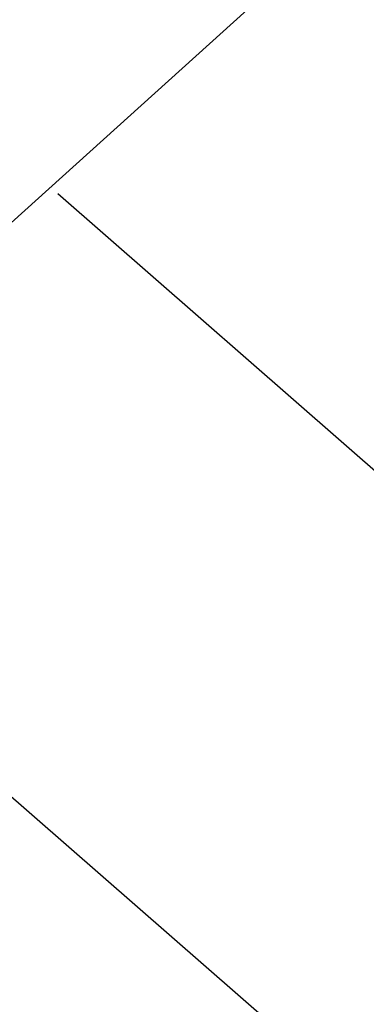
# Model space of a CAD drawing. Extents: x 3409653 to 3410193, y 5788342 to 5789000.
# Tile 50 of 80: x 3409842.983 to 3409843.926, y 5788881.458 to 5788884.141. Entities that reach past the tile are written whole.
import ezdxf

# ---------------------------------------------------------------- set-up
doc = ezdxf.new("R2010")
doc.units = 0
doc.header["$MEASUREMENT"] = 0
doc.linetypes.add('LINIENART0', pattern=[0])
doc.layers.add('Schnitt_Ablauf_Mulde', color=7, linetype='Continuous')

msp = doc.modelspace()

# ---------------------------------------------------------------- linework, layer by layer
at = {"layer": 'Schnitt_Ablauf_Mulde', "color": 144, "linetype": 'LINIENART0'}
for p, q in [((3409836.36578, 5788877.63434), (3409846.93358, 5788887.17614)), ((3409836.36578, 5788877.63434), (3409846.93358, 5788887.17614)), ((3409843.08608, 5788883.66722), (3409844.26598, 5788882.63438)), ((3409843.08608, 5788883.66722), (3409844.26598, 5788882.63438)), ((3409842.11138, 5788882.76434), (3409844.13944, 5788880.99278)), ((3409842.11138, 5788882.76434), (3409844.13944, 5788880.99278))]:
    msp.add_line(p, q, dxfattribs=at)

doc.saveas('drawing.dxf')
